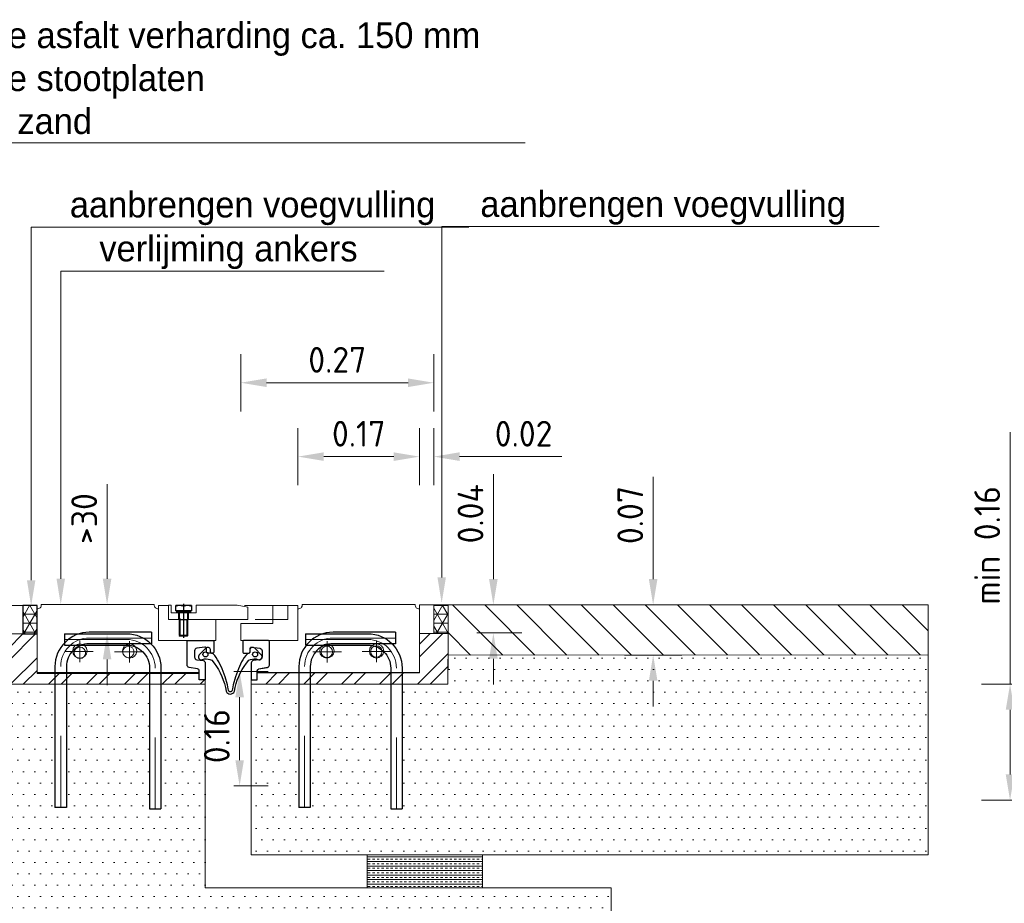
# Model space of a CAD drawing. Header units: metres. Extents: x 0 to 178216, y 0 to 407261.
# Tile 100 of 126: x 166992.04 to 166993.42, y 406236.62 to 406237.86. Entities that reach past the tile are written whole.
import ezdxf
from ezdxf import colors
from ezdxf.entities.mleader import LeaderData, LeaderLine
from ezdxf.math import Vec2, Vec3

# ---------------------------------------------------------------- set-up
doc = ezdxf.new("R2010")
doc.units = ezdxf.units.M
doc.header["$PDSIZE"] = 1
for name, pattern in [('Center', [1.5, 0.45, -0.5, 0.05, -0.5]), ('DASHDOT', [1, 0.5, -0.25, 0, -0.25]), ('HIDDEN', [1.905, 1.27, -0.635])]:
    doc.linetypes.add(name, pattern=pattern)
doc.layers.get('0').update_dxf_attribs({"lineweight": 18})
doc.layers.get('Defpoints').update_dxf_attribs({"lineweight": 18})
for name, color, linetype in [('1', 7, 'Continuous'), ('AM_4', 7, 'Continuous'), ('ConnectionPoints', 7, 'Continuous'), ('sb-contour', 7, 'Continuous'), ('sb-text', 10, 'Continuous')]:
    doc.layers.add(name, color=color, linetype=linetype)
for name, color, linetype, lineweight in [('AM_5', 80, 'Continuous', 25), ('AM_7', 7, 'Center', 25), ('sb-hart', 7, 'DASHDOT', 20), ('sb-hidden', 7, 'HIDDEN', 25), ('X-XX-AL-TEKENBLAD-M', 7, 'Continuous', 18), ('X-XX-AL-TEKENBLAD-S', 7, 'Continuous', 18), ('X-XX-AL-TEKENBLAD-T18', 10, 'Continuous', 18)]:
    doc.layers.add(name, color=color, linetype=linetype, lineweight=lineweight)
doc.styles.add('Futurabook1-1000', font='LT.TTF', dxfattribs={"height": 2.5})
doc.styles.add('NLCS-ISO-M20-T18', font='NLCS-ISO.ttf', dxfattribs={"height": 0.036})
doc.styles.add('NLCS-ISO-M500-T50', font='LT.TTF', dxfattribs={"height": 2.5})
doc.dimstyles.new('NLCS-M20-T18-PIJL_L2_H2', dxfattribs={"dimscale": 0.02, "dimtxt": 2.5, "dimasz": 1.8, "dimexe": 2, "dimexo": 2, "dimgap": 0.7, "dimtad": 1, "dimzin": 0, "dimdsep": 46, "dimtxsty": 'NLCS-ISO-M20-T18', "dimcen": 0, "dimdle": 2, "dimclrd": 256, "dimclre": 256, "dimclrt": 10, "dimazin": 0, "dimtfac": 1, "dimtdec": 3, "dimtofl": 0, "dimtmove": 0, "dimatfit": 3, "dimfxl": 2, "dimfxlon": 1, "dimtfillclr": 256, "dimtolj": 1, "dimtzin": 0, "dimlwd": -1, "dimlwe": -1, "dimarcsym": 0})

# ---------------------------------------------------------------- blocks, each defined once
blk = doc.blocks.new('Schotje_Br-SILENT')
blk.add_lwpolyline([(3168, 1912.5), (3326, 1912.5, 0.48472), (3331.9, 1906.5), (3332, 1862.3), (3372, 1862.3), (3372, 1827.8, 0.36397), (3374.4, 1824.8), (3386.5, 1822.7, -0.36397), (3389, 1819.8), (3389, 1817.5), (3162, 1817.5), (3162, 1906.5, 0.485792)], format="xyb", close=True)
for centre in [(3222, 1847.5), (3291.5, 1847.5)]:
    blk.add_circle(centre, 10)
blk = doc.blocks.new('Doorsnede_sinus')
for points in [[(3346, 1721.8), (3349.5, 1721.8), (3349.5, 1711.9, 0.414214), (3350.7, 1710.7), (3360, 1710.7), (3360, 1701.8), (3346, 1701.8)], [(3442, 1721.8), (3384.5, 1721.8), (3384.5, 1711.9, -0.414214), (3383.3, 1710.7), (3374, 1710.7), (3374, 1701.8), (3457, 1701.8), (3457, 1718.8)]]:
    blk.add_lwpolyline(points, format="xyb", close=True)
blk = doc.blocks.new('voegband op 35')
at = {"flags": 128}
blk.add_lwpolyline([(-13260.2, -2247), (-13260.6, -2247), (-13261.3, -2246.7), (-13261.8, -2246.1), (-13262.3, -2244.9), (-13262.7, -2242.7), (-13263.8, -2237.4), (-13267, -2226.2), (-13271.1, -2215), (-13275.7, -2205.1, 0.060718), (-13283.8, -2193.8, 0.116617), (-13285.5, -2193.3), (-13286.3, -2193), (-13286.8, -2192.6), (-13287.3, -2192.1), (-13287.2, -2191.7), (-13287.3, -2191.2), (-13287.3, -2188, 0.596506), (-13294.1, -2186.1), (-13303.1, -2195.1, 0.814087), (-13298.5, -2202), (-13296, -2201, -0.127108), (-13285.8, -2202.7), (-13282.3, -2207.1, -0.123486), (-13265.6, -2246.1, 0.333187), (-13259.9, -2250.1, 0.345351), (-13253.9, -2246.1, -0.123486), (-13237.3, -2207.1), (-13233.8, -2202.7, -0.127108), (-13223.5, -2201), (-13221.1, -2202, 0.814087), (-13216.5, -2195.1), (-13225.4, -2186.1, 0.596506), (-13232.3, -2188), (-13232.2, -2191.2), (-13232.4, -2191.7), (-13232.3, -2192.1), (-13232.8, -2192.6), (-13233.3, -2193), (-13234, -2193.3, 0.116617), (-13235.8, -2193.8, 0.060718), (-13243.9, -2205.1), (-13248.4, -2215), (-13252.6, -2226.2), (-13255.7, -2237.4), (-13256.8, -2242.7), (-13257.3, -2244.9), (-13257.8, -2246.1), (-13258.3, -2246.7), (-13259, -2247)], format="xyb", close=True, dxfattribs=at).dxf.unprotected_set("ltscale", 0)
for centre in [(-13294.5, -2194.7), (-13225, -2194.7)]:
    blk.add_circle(centre, 3.49)
blk = doc.blocks.new('M12x35 EN143999 Therm verz.')
at = {"layer": 'AM_4'}
for p, q in [((2761.7, 1697), (2769.1, 1697)), ((2761.7, 1697), (2761.7, 1675)), ((2769.1, 1697), (2769.1, 1675)), ((2769.7, 1696), (2769.1, 1696.6)), ((2769.7, 1696), (2769.7, 1675.9)), ((2762.7, 1686), (2769.1, 1686)), ((2803.6, 1692), (2770.9, 1692)), ((2770.9, 1692), (2770.9, 1680)), ((2804.7, 1690.9), (2803.6, 1692)), ((2803.6, 1692), (2803.6, 1680)), ((2803.6, 1680), (2804.7, 1681.1)), ((2804.7, 1690.9), (2804.7, 1681.1)), ((2769.1, 1675), (2761.7, 1675)), ((2769.1, 1675.3), (2769.7, 1675.9)), ((2770.9, 1680), (2803.6, 1680))]:
    blk.add_line(p, q, dxfattribs=at)
for points in [[(2762.7, 1697), (2762.5, 1696.3), (2762.3, 1695.7), (2762.1, 1695), (2762, 1694.3), (2761.9, 1693.6), (2761.8, 1692.9), (2761.7, 1692.2), (2761.7, 1691.5)], [(2761.7, 1691.5), (2761.7, 1691.1), (2761.8, 1690.5), (2761.8, 1689.8), (2761.9, 1689.2), (2762, 1688.5), (2762.2, 1687.9), (2762.3, 1687.3), (2762.5, 1686.6), (2762.7, 1686)], [(2762.7, 1686), (2762.5, 1685.3), (2762.3, 1684.7), (2762.1, 1684), (2762, 1683.3), (2761.9, 1682.6), (2761.8, 1681.9), (2761.7, 1681.2), (2761.7, 1680.5)], [(2761.7, 1680.5), (2761.7, 1680.1), (2761.8, 1679.5), (2761.8, 1678.8), (2761.9, 1678.2), (2762, 1677.5), (2762.2, 1676.9), (2762.3, 1676.3), (2762.5, 1675.6), (2762.7, 1675)]]:
    blk.add_lwpolyline(points, dxfattribs=at)
for centre, start, end in [((2770.9, 1693.2), 180, 270), ((2770.9, 1678.8), 90, 180)]:
    blk.add_arc(centre, 1.2, start, end, dxfattribs=at)
at = {"layer": 'AM_5'}
for p, q in [((2779.5, 1692), (2781.7, 1690.9)), ((2779.5, 1680), (2781.7, 1681.1)), ((2781.7, 1692), (2781.7, 1680)), ((2804.7, 1690.9), (2781.7, 1690.9)), ((2804.7, 1681.1), (2781.7, 1681.1))]:
    blk.add_line(p, q, dxfattribs=at)
at = {"layer": 'AM_7'}
blk.add_line((2759.6, 1686), (2806.9, 1686), dxfattribs=at)
at = {"layer": 'ConnectionPoints'}
for p in [(2761.7, 1686), (2769.7, 1686), (2804.7, 1686)]:
    blk.add_point(p, dxfattribs=at)
blk = doc.blocks.new('NL12 Nord-Lock')
at = {"color": 7, "linetype": 'Continuous', "lineweight": 15}
for p, q in [((3092.3, 1940.6), (3072.8, 1940.6)), ((3092.3, 1938.1), (3072.8, 1938.1)), ((3073, 1939.6), (3073, 1939.2)), ((3073, 1939.4), (3073, 1939.5)), ((3073, 1939.5), (3073, 1939.5)), ((3073, 1939.4), (3073, 1939.4)), ((3073, 1939.1), (3073, 1939.4)), ((3073, 1939.4), (3073, 1939.4)), ((3073.3, 1939.2), (3073, 1939.2)), ((3074.4, 1939.4), (3074.4, 1939.5)), ((3074.5, 1939.5), (3074.4, 1939.5)), ((3074.4, 1939.4), (3074.4, 1939.4)), ((3074.4, 1939.1), (3074.4, 1939.4)), ((3074.5, 1939.4), (3074.4, 1939.4)), ((3074.5, 1939.6), (3074.5, 1939.2)), ((3075, 1939.2), (3074.5, 1939.2)), ((3074.9, 1939.2), (3074.9, 1939.2)), ((3077.2, 1939.5), (3075, 1939.2)), ((3077.1, 1939.4), (3077.1, 1939.5)), ((3077.2, 1939.5), (3077.1, 1939.5)), ((3077.1, 1939.4), (3077.1, 1939.4)), ((3077.1, 1939.1), (3077.1, 1939.4)), ((3077.2, 1939.4), (3077.1, 1939.4)), ((3077.2, 1939.6), (3077.2, 1939.2)), ((3077.5, 1939.2), (3077.2, 1939.2)), ((3077.4, 1939.2), (3077.4, 1939.2)), ((3080.7, 1939.5), (3077.5, 1939.2)), ((3080.6, 1939.4), (3080.6, 1939.5)), ((3084.4, 1939.5), (3080.6, 1939.1)), ((3080.7, 1939.5), (3080.6, 1939.5)), ((3080.6, 1939.4), (3080.6, 1939.4)), ((3080.6, 1939.1), (3080.6, 1939.4)), ((3080.7, 1939.4), (3080.6, 1939.4)), ((3080.7, 1939.2), (3084.5, 1939.6)), ((3080.7, 1939.6), (3080.7, 1939.2)), ((3080.7, 1939.2), (3080.7, 1939.1)), ((3084.4, 1939.5), (3084.4, 1939.6)), ((3084.4, 1939.4), (3084.4, 1939.5)), ((3084.4, 1939.1), (3087.6, 1939.5)), ((3084.4, 1939.4), (3084.4, 1939.4)), ((3084.4, 1939.1), (3084.4, 1939.4)), ((3084.4, 1939.2), (3084.5, 1939.2)), ((3084.5, 1939.6), (3084.5, 1939.2)), ((3087.6, 1939.5), (3087.9, 1939.5)), ((3087.6, 1939.5), (3087.6, 1939.5)), ((3087.9, 1939.4), (3087.9, 1939.5)), ((3087.9, 1939.2), (3090.1, 1939.5)), ((3087.9, 1939.4), (3087.9, 1939.4)), ((3087.9, 1939.1), (3087.9, 1939.4)), ((3087.9, 1939.2), (3088, 1939.2)), ((3088, 1939.6), (3088, 1939.2)), ((3090.1, 1939.5), (3090.6, 1939.5)), ((3090.2, 1939.5), (3090.2, 1939.5)), ((3090.6, 1939.4), (3090.6, 1939.5)), ((3090.6, 1939.4), (3090.6, 1939.4)), ((3090.6, 1939.1), (3090.6, 1939.4)), ((3090.6, 1939.2), (3090.7, 1939.2)), ((3090.7, 1939.6), (3090.7, 1939.2)), ((3091.8, 1939.5), (3092.1, 1939.5)), ((3092.1, 1939.6), (3092.1, 1939.2)), ((3092.1, 1939.4), (3092.1, 1939.5)), ((3092.1, 1939.4), (3092.1, 1939.4)), ((3092.1, 1939.1), (3092.1, 1939.4)), ((3092.1, 1939.2), (3092.1, 1939.2))]:
    blk.add_line(p, q, dxfattribs=at)
for centre, major_axis, ratio, start_param, end_param in [((3082.6, 1939.4), (9.75, 0), 0.087489, 2.945243, 3.199385), ((3082.6, 1939.3), (9.75, 0), 0.087489, 2.956112, 3.141593), ((3082.6, 1939.4), (9.75, 0.33), 0.080738, 2.549823, 2.942522), ((3082.6, 1939.3), (9.75, 0.33), 0.080738, 2.560692, 2.953324), ((3082.6, 1939.3), (9.75, 0.61), 0.061627, 2.166886, 2.559519), ((3082.6, 1939.4), (9.75, 0.61), 0.061627, 2.156018, 2.548717), ((3082.6, 1939.3), (9.75, 0.79), 0.033263, 1.775323, 2.167956), ((3082.6, 1939.4), (9.75, 0.79), 0.033263, 1.764454, 2.157153), ((3082.6, 1939.3), (9.75, 0.79), 0.033263, 4.895245, 5.287877), ((3082.6, 1939.4), (9.75, 0.79), 0.033263, 4.906047, 5.298746), ((3082.6, 1939.3), (9.75, 0.61), 0.061627, 5.286808, 5.679441), ((3082.6, 1939.4), (9.75, 0.61), 0.061627, 5.297611, 5.69031), ((3082.6, 1939.3), (9.75, 0.33), 0.080738, 5.680614, 6.073246), ((3082.6, 1939.4), (9.75, 0.33), 0.080738, 5.691416, 6.084115), ((3082.6, 1939.3), (9.75, 0), 0.087489, 6.076034, 6.340978), ((3082.6, 1939.4), (9.75, 0), 0.087489, 6.086836, 6.283185)]:
    blk.add_ellipse(centre, major_axis=major_axis, ratio=ratio, start_param=start_param, end_param=end_param, dxfattribs=at)
for points in [[(3072.8, 1940.6), (3072.8, 1939.4)], [(3072.8, 1939.3), (3072.8, 1938.1)], [(3092.3, 1939.4), (3092.3, 1940.6)], [(3092.3, 1938.1), (3092.3, 1939.3)]]:
    blk.add_open_spline(points, degree=1, dxfattribs=at)
blk = doc.blocks.new('stek')
at = {"layer": 'sb-contour'}
for p, q in [((-25.2, -22.8), (-25.2, -219.8)), ((-9.2, -22.8), (-9.2, -219.8)), ((-9.2, -219.8), (-25.2, -219.8))]:
    blk.add_line(p, q, dxfattribs=at)
at = {"layer": 'sb-hart'}
for p, q in [((22.8, 17.2), (109.8, 17.2)), ((-17.2, -219.8), (-17.2, -22.8))]:
    blk.add_line(p, q, dxfattribs=at)
blk.add_arc((22.8, -22.8), 40, 90, 180, dxfattribs=at)
at = {"layer": 'sb-hidden'}
for p, q in [((109.8, 25.2), (22.8, 25.2)), ((109.8, 25.2), (109.8, 9.2)), ((109.8, 9.2), (22.8, 9.2))]:
    blk.add_line(p, q, dxfattribs=at)
for radius in [48, 32]:
    blk.add_arc((22.8, -22.8), radius, 90, 180, dxfattribs=at)
blk = doc.blocks.new('*D239')
at = {"layer": 'Defpoints', "color": 0, "transparency": 16777216}
for p in [(166992.6399, 406237.0382), (166992.7032, 406237.0382), (166992.6399, 406236.9989)]:
    blk.add_point(p, dxfattribs=at)
at = {"layer": 'X-XX-AL-TEKENBLAD-S', "transparency": 16777216}
for p, q in [((166992.7032, 406237.0742), (166992.7032, 406237.221)), ((166992.6799, 406237.0382), (166992.7432, 406237.0382)), ((166992.6799, 406236.9989), (166992.7432, 406236.9989)), ((166992.7032, 406236.9629), (166992.7032, 406236.9269))]:
    blk.add_line(p, q, dxfattribs=at)
for points in [[(166992.6972, 406237.0742), (166992.7092, 406237.0742), (166992.7032, 406237.0382)], [(166992.6972, 406236.9629), (166992.7092, 406236.9629), (166992.7032, 406236.9989)]]:
    blk.add_solid(points, dxfattribs=at)
at = {"layer": 'X-XX-AL-TEKENBLAD-S', "color": 10, "transparency": 16777216, "insert": (166992.6712, 406237.1656), "char_height": 0.036, "attachment_point": 5, "rotation": 90, "style": 'NLCS-ISO-M20-T18'}
blk.add_mtext('\\A1;0.04', dxfattribs=at)
blk = doc.blocks.new('*D240')
at = {"layer": 'Defpoints', "color": 0, "transparency": 16777216}
for p in [(166992.6399, 406237.0382), (166992.9267, 406237.0382), (166992.6399, 406236.9681)]:
    blk.add_point(p, dxfattribs=at)
at = {"layer": 'X-XX-AL-TEKENBLAD-M', "transparency": 16777216}
for p, q in [((166992.9267, 406237.0742), (166992.9267, 406237.2174)), ((166992.8867, 406237.0382), (166992.9667, 406237.0382)), ((166992.8867, 406236.9681), (166992.9667, 406236.9681)), ((166992.9267, 406236.9321), (166992.9267, 406236.8961))]:
    blk.add_line(p, q, dxfattribs=at)
for points in [[(166992.9207, 406237.0742), (166992.9327, 406237.0742), (166992.9267, 406237.0382)], [(166992.9207, 406236.9321), (166992.9327, 406236.9321), (166992.9267, 406236.9681)]]:
    blk.add_solid(points, dxfattribs=at)
at = {"layer": 'X-XX-AL-TEKENBLAD-M', "color": 10, "transparency": 16777216, "insert": (166992.8947, 406237.1638), "char_height": 0.036, "attachment_point": 5, "rotation": 90, "style": 'NLCS-ISO-M20-T18'}
blk.add_mtext('\\A1;0.07', dxfattribs=at)
blk = doc.blocks.new('*D241')
at = {"layer": 'Defpoints', "color": 0, "transparency": 16777216}
for p in [(166992.5999, 406237.2455), (166992.5999, 406237.0382), (166992.6199, 406237.0382)]:
    blk.add_point(p, dxfattribs=at)
at = {"layer": 'X-XX-AL-TEKENBLAD-M', "transparency": 16777216}
for p, q in [((166992.5999, 406237.2055), (166992.5999, 406237.2855)), ((166992.6199, 406237.2055), (166992.6199, 406237.2855)), ((166992.5639, 406237.2455), (166992.5279, 406237.2455)), ((166992.6559, 406237.2455), (166992.7991, 406237.2455))]:
    blk.add_line(p, q, dxfattribs=at)
for points in [[(166992.5639, 406237.2515), (166992.5639, 406237.2395), (166992.5999, 406237.2455)], [(166992.6559, 406237.2515), (166992.6559, 406237.2395), (166992.6199, 406237.2455)]]:
    blk.add_solid(points, dxfattribs=at)
at = {"layer": 'X-XX-AL-TEKENBLAD-M', "color": 10, "transparency": 16777216, "insert": (166992.7455, 406237.2775), "char_height": 0.036, "attachment_point": 5, "style": 'NLCS-ISO-M20-T18'}
blk.add_mtext('\\A1;0.02', dxfattribs=at)
blk = doc.blocks.new('*D242')
at = {"layer": 'Defpoints', "color": 0, "transparency": 16777216}
for p in [(166992.4299, 406237.2455), (166992.4299, 406237.0384), (166992.5999, 406237.0382)]:
    blk.add_point(p, dxfattribs=at)
at = {"layer": 'X-XX-AL-TEKENBLAD-M', "transparency": 16777216}
for p, q in [((166992.4299, 406237.2055), (166992.4299, 406237.2855)), ((166992.5999, 406237.2055), (166992.5999, 406237.2855)), ((166992.5639, 406237.2455), (166992.4659, 406237.2455))]:
    blk.add_line(p, q, dxfattribs=at)
for points in [[(166992.4659, 406237.2515), (166992.4659, 406237.2395), (166992.4299, 406237.2455)], [(166992.5639, 406237.2515), (166992.5639, 406237.2395), (166992.5999, 406237.2455)]]:
    blk.add_solid(points, dxfattribs=at)
at = {"layer": 'X-XX-AL-TEKENBLAD-M', "color": 10, "transparency": 16777216, "insert": (166992.5149, 406237.2775), "char_height": 0.036, "attachment_point": 5, "style": 'NLCS-ISO-M20-T18'}
blk.add_mtext('\\A1;0.17', dxfattribs=at)
blk = doc.blocks.new('*D243')
at = {"layer": 'Defpoints', "color": 0, "transparency": 16777216}
for p in [(166992.3499, 406237.3488), (166992.6199, 406237.0382), (166992.3499, 406237.012)]:
    blk.add_point(p, dxfattribs=at)
at = {"layer": 'X-XX-AL-TEKENBLAD-M', "transparency": 16777216}
for p, q in [((166992.3499, 406237.3088), (166992.3499, 406237.3888)), ((166992.6199, 406237.3088), (166992.6199, 406237.3888)), ((166992.5839, 406237.3488), (166992.3859, 406237.3488))]:
    blk.add_line(p, q, dxfattribs=at)
for points in [[(166992.3859, 406237.3548), (166992.3859, 406237.3428), (166992.3499, 406237.3488)], [(166992.5839, 406237.3548), (166992.5839, 406237.3428), (166992.6199, 406237.3488)]]:
    blk.add_solid(points, dxfattribs=at)
at = {"layer": 'X-XX-AL-TEKENBLAD-M', "color": 10, "transparency": 16777216, "insert": (166992.4849, 406237.3808), "char_height": 0.036, "attachment_point": 5, "style": 'NLCS-ISO-M20-T18'}
blk.add_mtext('\\A1;0.27', dxfattribs=at)
blk = doc.blocks.new('*D244')
at = {"layer": 'Defpoints', "color": 0, "transparency": 16777216}
for p in [(166992.3002, 406236.9451), (166992.3483, 406236.9451), (166992.3002, 406236.7851)]:
    blk.add_point(p, dxfattribs=at)
at = {"layer": 'X-XX-AL-TEKENBLAD-M', "transparency": 16777216}
for p, q in [((166992.3402, 406236.9451), (166992.3883, 406236.9451)), ((166992.3483, 406236.8211), (166992.3483, 406236.9091)), ((166992.3402, 406236.7851), (166992.3883, 406236.7851))]:
    blk.add_line(p, q, dxfattribs=at)
for points in [[(166992.3423, 406236.9091), (166992.3543, 406236.9091), (166992.3483, 406236.9451)], [(166992.3423, 406236.8211), (166992.3543, 406236.8211), (166992.3483, 406236.7851)]]:
    blk.add_solid(points, dxfattribs=at)
at = {"layer": 'X-XX-AL-TEKENBLAD-M', "color": 10, "transparency": 16777216, "insert": (166992.3163, 406236.8547), "char_height": 0.036, "attachment_point": 5, "rotation": 90, "style": 'NLCS-ISO-M20-T18'}
blk.add_mtext('\\A1;0.16', dxfattribs=at)
blk = doc.blocks.new('*D245')
at = {"layer": 'Defpoints', "color": 0, "transparency": 16777216}
for p in [(166992.3002, 406236.9275), (166992.3002, 406236.7651), (166993.4259, 406236.7651)]:
    blk.add_point(p, dxfattribs=at)
at = {"layer": 'X-XX-AL-TEKENBLAD-M', "transparency": 16777216}
for p, q in [((166993.4259, 406236.9275), (166993.4259, 406237.2795)), ((166993.3859, 406236.9275), (166993.4659, 406236.9275)), ((166993.4259, 406236.8011), (166993.4259, 406236.8915)), ((166993.3859, 406236.7651), (166993.4659, 406236.7651))]:
    blk.add_line(p, q, dxfattribs=at)
for points in [[(166993.4199, 406236.8915), (166993.4319, 406236.8915), (166993.4259, 406236.9275)], [(166993.4199, 406236.8011), (166993.4319, 406236.8011), (166993.4259, 406236.7651)]]:
    blk.add_solid(points, dxfattribs=at)
at = {"layer": 'X-XX-AL-TEKENBLAD-M', "color": 10, "transparency": 16777216, "char_height": 0.036, "attachment_point": 5, "rotation": 90, "style": 'NLCS-ISO-M20-T18'}
for s, insert in [('\\A1;(inboordiepte)', (166993.4651, 406237.1215)), ('\\A1;min 0.16 ', (166993.3939, 406237.1215))]:
    blk.add_mtext(s, dxfattribs=dict(at, insert=insert))
blk = doc.blocks.new('*D246')
at = {"layer": 'Defpoints', "color": 0, "transparency": 16777216}
for p in [(166991.9056, 406237.0375), (166991.9056, 406236.9275), (166992.0901, 406236.9275)]:
    blk.add_point(p, dxfattribs=at)
at = {"layer": 'X-XX-AL-TEKENBLAD-M', "transparency": 16777216}
for p, q in [((166991.9056, 406237.0375), (166991.9056, 406237.5875)), ((166991.9056, 406237.0375), (166991.8656, 406237.0375)), ((166991.9056, 406236.9635), (166991.9056, 406237.0015)), ((166991.9456, 406236.9275), (166991.8656, 406236.9275))]:
    blk.add_line(p, q, dxfattribs=at)
for points in [[(166991.8996, 406237.0015), (166991.9116, 406237.0015), (166991.9056, 406237.0375)], [(166991.8996, 406236.9635), (166991.9116, 406236.9635), (166991.9056, 406236.9275)]]:
    blk.add_solid(points, dxfattribs=at)
at = {"layer": 'X-XX-AL-TEKENBLAD-M', "color": 10, "transparency": 16777216, "char_height": 0.036, "attachment_point": 5, "rotation": 90, "style": 'NLCS-ISO-M20-T18'}
for s, insert in [('\\A1;(min 105 / max 250 )', (166991.9412, 406237.3485)), ('\\A1;110 ', (166991.8736, 406237.3485))]:
    blk.add_mtext(s, dxfattribs=dict(at, insert=insert))
blk = doc.blocks.new('*D247')
at = {"layer": 'Defpoints', "color": 0, "transparency": 16777216}
for p in [(166992.0249, 406236.9027), (166992.0901, 406236.8993), (166992.0901, 406236.2558)]:
    blk.add_point(p, dxfattribs=at)
at = {"layer": 'X-XX-AL-TEKENBLAD-M', "transparency": 16777216}
for p, q in [((166992.0249, 406236.2958), (166992.0249, 406236.2158)), ((166992.0901, 406236.2958), (166992.0901, 406236.2158)), ((166991.9889, 406236.2558), (166991.5757, 406236.2558)), ((166992.1261, 406236.2558), (166992.1621, 406236.2558))]:
    blk.add_line(p, q, dxfattribs=at)
for points in [[(166991.9889, 406236.2618), (166991.9889, 406236.2498), (166992.0249, 406236.2558)], [(166992.1261, 406236.2618), (166992.1261, 406236.2498), (166992.0901, 406236.2558)]]:
    blk.add_solid(points, dxfattribs=at)
at = {"layer": 'X-XX-AL-TEKENBLAD-M', "color": 10, "transparency": 16777216, "char_height": 0.036, "attachment_point": 5, "style": 'NLCS-ISO-M20-T18'}
for s, insert in [('\\A1;min 40', (166991.7643, 406236.2878)), ('\\A1;Weergave: 0.065', (166991.7643, 406236.2184))]:
    blk.add_mtext(s, dxfattribs=dict(at, insert=insert))
blk = doc.blocks.new('*D248')
at = {"layer": 'Defpoints', "color": 0, "transparency": 16777216}
for p in [(166992.1499, 406237.0387), (166992.1629, 406237.0387), (166992.1242, 406236.9979)]:
    blk.add_point(p, dxfattribs=at)
at = {"layer": 'X-XX-AL-TEKENBLAD-M', "transparency": 16777216}
for p, q in [((166992.1629, 406237.0747), (166992.1629, 406237.2071)), ((166992.1629, 406236.9619), (166992.1629, 406236.9259))]:
    blk.add_line(p, q, dxfattribs=at)
for points in [[(166992.1569, 406237.0747), (166992.1689, 406237.0747), (166992.1629, 406237.0387)], [(166992.1569, 406236.9619), (166992.1689, 406236.9619), (166992.1629, 406236.9979)]]:
    blk.add_solid(points, dxfattribs=at)
at = {"layer": 'X-XX-AL-TEKENBLAD-M', "color": 10, "transparency": 16777216, "insert": (166992.1309, 406237.1589), "char_height": 0.036, "attachment_point": 5, "rotation": 90, "style": 'NLCS-ISO-M20-T18'}
blk.add_mtext('\\A1;>30', dxfattribs=at)

msp = doc.modelspace()

# ---------------------------------------------------------------- hatches: boundary and pattern name
at = {"layer": 'X-XX-AL-TEKENBLAD-S'}
h = msp.add_hatch(dxfattribs=at)
h.set_pattern_fill('ANSI31', color=256, scale=0.01, angle=270)
h.set_pattern_definition([(315, (0, 0), (0.0224506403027, 0.0224506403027), [])])
h.paths.add_polyline_path([(166993.3112, 406237.0382), (166992.6399, 406237.0382), (166992.6399, 406236.9989), (166992.6402, 406236.9981), (166992.6399, 406236.9681), (166993.3112, 406236.9682)])
h.paths.add_polyline_path([(166991.3574, 406237.0075), (166992.0249, 406237.0075), (166992.0249, 406237.0382), (166991.3574, 406237.0382)])
h = msp.add_hatch(dxfattribs=at)
h.set_pattern_fill('NET3', color=256, scale=0.1, style=0)
h.set_pattern_definition([(0, (166991.347412, 406235.762493), (0, 0.0125), []), (60, (166991.347412, 406235.762493), (-0.01082532, 0.00625), []), (120, (166991.347412, 406235.762493), (-0.01082532, -0.00625), [])])
h.paths.add_polyline_path([(166992.0649, 406237.0382), (166992.0449, 406237.0382), (166992.0449, 406236.9982), (166992.0649, 406236.9982)])
h.paths.add_polyline_path([(166992.6199, 406237.0382), (166992.6399, 406237.0382), (166992.6399, 406236.9982), (166992.6199, 406236.9982)])
h = msp.add_hatch(dxfattribs=at)
h.set_pattern_fill('ANSI32', color=256, scale=0.1, style=0)
h.set_pattern_definition([(45, (166991.339647, 406235.76182), (-0.0265165, 0.0265165), []), (45, (166991.357325, 406235.76182), (-0.0265165, 0.0265165), [])])
h.paths.add_polyline_path([(166992.3002, 406236.9275), (166992.3002, 406236.9335), (166992.2919, 406236.9335), (166992.2919, 406236.9425), (166992.0649, 406236.9425), (166992.0649, 406236.9975), (166992.0249, 406236.9975), (166992.0249, 406236.9275)])
h = msp.add_hatch(dxfattribs=at)
h.set_pattern_fill('ANSI32', color=256, scale=0.1, style=0)
h.set_pattern_definition([(45, (166991.325247, 406235.761823), (-0.0265165, 0.0265165), []), (45, (166991.342925, 406235.761823), (-0.0265165, 0.0265165), [])])
h.paths.add_polyline_path([(166992.3646, 406236.9275), (166992.3646, 406236.9335), (166992.3729, 406236.9335), (166992.3729, 406236.9432), (166992.5999, 406236.9432), (166992.5999, 406236.9982), (166992.6402, 406236.9982), (166992.6395, 406236.9275)])
h = msp.add_hatch(dxfattribs=at)
h.set_pattern_fill('DOTS', color=256, scale=0.01, style=0)
h.paths.add_polyline_path([(166993.3112, 406236.9682), (166992.6399, 406236.9681), (166992.6395, 406236.9274), (166992.5771, 406236.9275), (166992.5756, 406236.9275), (166992.5756, 406236.7529), (166992.5596, 406236.7529), (166992.5596, 406236.9275), (166992.4471, 406236.9275), (166992.4471, 406236.7549), (166992.4311, 406236.7549), (166992.4311, 406236.9275), (166992.3646, 406236.9275), (166992.3646, 406236.6889), (166993.3112, 406236.6889)])
h.paths.add_polyline_path([(166992.6979, 406236.8405), (166992.7036, 406236.8405), (166992.7036, 406236.8343)], flags=16)
h = msp.add_hatch(dxfattribs=at)
h.set_pattern_fill('DOTS', color=256, scale=0.01, style=0)
h.paths.add_polyline_path([(166992.2222, 406236.9275), (166992.1061, 406236.9275), (166992.1061, 406236.7549), (166992.0901, 406236.7549), (166992.0901, 406236.8522), (166992.0249, 406236.8417), (166992.0249, 406236.769), (166991.9139, 406236.769), (166991.8899, 406236.7472), (166991.8899, 406236.6588), (166992.0365, 406236.5704), (166992.0365, 406236.3952), (166992.868, 406236.3952), (166992.868, 406236.6427), (166992.3002, 406236.6427), (166992.3002, 406236.9275), (166992.2382, 406236.9275), (166992.2382, 406236.7529), (166992.2222, 406236.7529)])
h.paths.add_polyline_path([(166992.0901, 406236.9275), (166992.0249, 406236.9275), (166992.0249, 406236.8417), (166992.0901, 406236.8522)])
h = msp.add_hatch(dxfattribs=at)
h.set_pattern_fill('TRANS', color=256, scale=0.001)
h.set_pattern_definition([(0, (166993.740645, 406231.561374), (0, 0.00635), []), (0, (166993.740645, 406231.564549), (0, 0.00635), [0.003175, -0.003175])])
h.paths.add_polyline_path([(166992.6881, 406236.6889), (166992.5269, 406236.6889), (166992.5269, 406236.6427), (166992.6881, 406236.6427)])

# ---------------------------------------------------------------- linework, layer by layer
for points in [[(166992.0249, 406237.0375), (166992.0449, 406237.0375), (166992.0449, 406236.9975), (166992.0249, 406236.9975)], [(166992.2349, 406237.0375), (166992.2489, 406237.0375), (166992.2489, 406237.018), (166992.3149, 406237.018), (166992.3149, 406236.9885), (166992.2349, 406236.9885)]]:
    msp.add_lwpolyline(points, close=True)
at = {"layer": '1', "linetype": 'Continuous'}
for points in [[(166992.2887, 406236.9615), (166992.2974, 406236.9603, -0.374201), (166992.3002, 406236.9572), (166992.3002, 406236.9335), (166992.2919, 406236.9335), (166992.2919, 406236.9458, 0.36397), (166992.2895, 406236.9486), (166992.2775, 406236.9508, -0.36397), (166992.2749, 406236.9539), (166992.2749, 406236.9865, -0.414214), (166992.2769, 406236.9885), (166992.3102, 406236.9885, -0.414214), (166992.3122, 406236.9865), (166992.3122, 406236.9728, -0.414214), (166992.31, 406236.9707), (166992.304, 406236.9707, -0.414214), (166992.3019, 406236.9728), (166992.3019, 406236.9771, 0.443612), (166992.2998, 406236.979), (166992.2883, 406236.9778, 0.360159), (166992.2852, 406236.974), (166992.2852, 406236.9653, 0.360634), (166992.2883, 406236.9616, 0.360634)], [(166992.376, 406236.9615), (166992.3673, 406236.9603, 0.374201), (166992.3646, 406236.9572), (166992.3646, 406236.9335), (166992.3729, 406236.9335), (166992.3729, 406236.9458, -0.36397), (166992.3752, 406236.9486), (166992.3873, 406236.9508, 0.36397), (166992.3899, 406236.9539), (166992.3899, 406236.9865, 0.414214), (166992.3879, 406236.9885), (166992.3546, 406236.9885, 0.414214), (166992.3526, 406236.9865), (166992.3526, 406236.9728, 0.414214), (166992.3547, 406236.9707), (166992.3607, 406236.9707, 0.414214), (166992.3629, 406236.9728), (166992.3629, 406236.9771, -0.443612), (166992.3649, 406236.979), (166992.3764, 406236.9778, -0.360159), (166992.3796, 406236.974), (166992.3796, 406236.9653, -0.360634), (166992.3764, 406236.9616, -0.360634)]]:
    msp.add_lwpolyline(points, format="xyb", dxfattribs=at)
at = {"layer": 'sb-contour'}
msp.add_lwpolyline([(166992.0649, 406237.0375), (166992.0449, 406237.0375), (166992.0449, 406236.9975), (166992.0649, 406236.9975)], close=True, dxfattribs=at)
at = {"layer": 'X-XX-AL-TEKENBLAD-S'}
for p, q in [((166992.3949, 406237.0375), (166992.3552, 406237.0375)), ((166992.3949, 406237.018), (166992.3702, 406237.018)), ((166992.1249, 406236.9882), (166992.1249, 406236.9582)), ((166992.5399, 406236.9882), (166992.5399, 406236.9582)), ((166992.1944, 406236.9875), (166992.1944, 406236.9575)), ((166992.4707, 406236.9876), (166992.4707, 406236.9576)), ((166992.1036, 406236.9732), (166992.1436, 406236.9732)), ((166992.1731, 406236.9725), (166992.2131, 406236.9725)), ((166992.4507, 406236.9726), (166992.4907, 406236.9726)), ((166992.5199, 406236.9732), (166992.5599, 406236.9732))]:
    msp.add_line(p, q, dxfattribs=at)
at = {"layer": 'X-XX-AL-TEKENBLAD-S', "flags": 128}
for points in [[(166992.2598, 406237.0294), (166992.2799, 406237.0294), (166992.2799, 406237.0269), (166992.2598, 406237.0269)], [(166992.4299, 406237.0375), (166992.4159, 406237.0375), (166992.4159, 406237.018), (166992.3949, 406237.018), (166992.3949, 406237.012), (166992.3499, 406237.012), (166992.3499, 406236.9885), (166992.4299, 406236.9885)], [(166992.3949, 406237.018), (166992.4159, 406237.018), (166992.4159, 406237.0375), (166992.3949, 406237.0375)], [(166992.6199, 406237.0382), (166992.5999, 406237.0382), (166992.5999, 406236.9982), (166992.6199, 406236.9982)], [(166992.6199, 406237.0382), (166992.6399, 406237.0382), (166992.6399, 406236.9982), (166992.6199, 406236.9982)], [(166993.3112, 406237.0382), (166992.6399, 406237.0382), (166992.6399, 406236.9989), (166992.6402, 406236.9981), (166992.6399, 406236.9681), (166993.3112, 406236.9682)], [(166992.3002, 406236.9275), (166992.3002, 406236.9335), (166992.2919, 406236.9335), (166992.2919, 406236.9425), (166992.0649, 406236.9425), (166992.0649, 406236.9975), (166992.0249, 406236.9975), (166992.0249, 406236.9275)], [(166992.3646, 406236.9275), (166992.3646, 406236.9335), (166992.3729, 406236.9335), (166992.3729, 406236.9432), (166992.5999, 406236.9432), (166992.5999, 406236.9982), (166992.6402, 406236.9982), (166992.6395, 406236.9275)], [(166993.3112, 406236.9682), (166993.3112, 406236.6889), (166992.3646, 406236.6889), (166992.3646, 406236.9275), (166992.5771, 406236.9275), (166992.6395, 406236.9274), (166992.6399, 406236.9681)], [(166992.0249, 406236.769), (166991.9139, 406236.769), (166991.8899, 406236.7472), (166991.8899, 406236.6588), (166992.0365, 406236.5704), (166992.0365, 406236.3952), (166992.868, 406236.3952), (166992.868, 406236.6427), (166992.3002, 406236.6427), (166992.3002, 406236.9275), (166992.2616, 406236.9275), (166992.0249, 406236.9275)], [(166992.5269, 406236.6889), (166992.6881, 406236.6889), (166992.6881, 406236.6427), (166992.5269, 406236.6427)]]:
    msp.add_lwpolyline(points, close=True, dxfattribs=at)
at = {"layer": 'X-XX-AL-TEKENBLAD-S'}
for centre in [(166992.1249, 406236.9712), (166992.1927, 406236.9724), (166992.4704, 406236.9725), (166992.5395, 406236.9731)]:
    msp.add_circle(centre, 0.008, dxfattribs=at)

# ---------------------------------------------------------------- block references
at = {"xscale": -0.001, "yscale": 0.001, "zscale": 0.001}
msp.add_blockref('Schotje_Br-SILENT', (166995.7618, 406235.1262), dxfattribs=at)
at = {"layer": '1', "xscale": 0.001, "yscale": 0.001, "zscale": 0.001}
msp.add_blockref('voegband op 35', (167005.595, 406239.1637), dxfattribs=at)
at = {"layer": 'sb-text', "yscale": 0.001, "zscale": 0.001}
for p, xscale in [((166992.4563, 406236.9747), 0.001), ((166992.5504, 406236.9727), -0.001)]:
    msp.add_blockref('stek', p, dxfattribs=dict(at, xscale=xscale))
at = {"layer": 'X-XX-AL-TEKENBLAD-S', "yscale": 0.001, "zscale": 0.001}
for name, p, xscale in [('Schotje_Br-SILENT', (166988.9029, 406235.1262), 0.001), ('Doorsnede_sinus', (166988.9029, 406235.3162), 0.001), ('NL12 Nord-Lock', (166989.1874, 406235.0888), 0.001), ('stek', (166992.1152, 406236.9747), 0.001), ('stek', (166992.213, 406236.9727), -0.001)]:
    msp.add_blockref(name, p, dxfattribs=dict(at, xscale=xscale))
at = {"layer": 'X-XX-AL-TEKENBLAD-S', "xscale": 0.001, "yscale": 0.001, "zscale": 0.001, "rotation": 270}
msp.add_blockref('M12x35 EN143999 Therm verz.', (166990.5839, 406239.7991), dxfattribs=at)

# ---------------------------------------------------------------- dimensions: what is measured, and where the dimension line sits
at = {"layer": 'X-XX-AL-TEKENBLAD-M'}
for base, p1, p2, text, picture, middle in [((166991.9056, 406236.9275), (166991.9056, 406237.0375), (166992.0901, 406236.9275), '110 \\X(min 105 / max 250 )', '*D246', (166991.9056, 406237.3485)), ((166993.4259, 406236.7651), (166992.3002, 406236.9275), (166992.3002, 406236.7651), 'min <> \\X(inboordiepte)', '*D245', (166993.4259, 406237.1215))]:
    dim = msp.add_linear_dim(base=base, p1=p1, p2=p2, angle=90, text=text, dimstyle='NLCS-M20-T18-PIJL_L2_H2', dxfattribs=at)
    dim.commit()
    dim.dimension.update_dxf_attribs({"geometry": picture, "text_midpoint": middle, "dimtype": 160})
for base, p1, p2, picture, middle in [((166992.3499, 406237.3488), (166992.6199, 406237.0382), (166992.3499, 406237.012), '*D243', (166992.4849, 406237.3808)), ((166992.4299, 406237.2455), (166992.5999, 406237.0382), (166992.4299, 406237.0384), '*D242', (166992.5149, 406237.2775))]:
    dim = msp.add_linear_dim(base=base, p1=p1, p2=p2, dimstyle='NLCS-M20-T18-PIJL_L2_H2', dxfattribs=at)
    dim.commit()
    dim.dimension.update_dxf_attribs({"geometry": picture, "text_midpoint": middle})
dim = msp.add_linear_dim(base=(166992.5999, 406237.2455), p1=(166992.6199, 406237.0382), p2=(166992.5999, 406237.0382), dimstyle='NLCS-M20-T18-PIJL_L2_H2', dxfattribs=at)
dim.commit()
dim.dimension.update_dxf_attribs({"geometry": '*D241', "text_midpoint": (166992.7455, 406237.2455), "dimtype": 160})
dim = msp.add_linear_dim(base=(166992.9267, 406237.0382), p1=(166992.6399, 406236.9681), p2=(166992.6399, 406237.0382), angle=90, dimstyle='NLCS-M20-T18-PIJL_L2_H2', dxfattribs=at)
dim.commit()
dim.dimension.update_dxf_attribs({"geometry": '*D240', "text_midpoint": (166992.8947, 406237.1638)})
dim = msp.add_linear_dim(base=(166992.1629, 406237.0387), p1=(166992.1242, 406236.9979), p2=(166992.1499, 406237.0387), angle=90, text='>30', dimstyle='NLCS-M20-T18-PIJL_L2_H2', override={"dimexe": 0, "dimfxl": 0}, dxfattribs=at)
dim.commit()
dim.dimension.update_dxf_attribs({"geometry": '*D248', "text_midpoint": (166992.1629, 406237.1589), "dimtype": 160})
dim = msp.add_linear_dim(base=(166992.3483, 406236.9451), p1=(166992.3002, 406236.7851), p2=(166992.3002, 406236.9451), angle=90, dimstyle='NLCS-M20-T18-PIJL_L2_H2', dxfattribs=at)
dim.commit()
dim.dimension.update_dxf_attribs({"geometry": '*D244', "text_midpoint": (166992.3483, 406236.8547), "dimtype": 160})
dim = msp.add_linear_dim(base=(166992.0901, 406236.2558), p1=(166992.0249, 406236.9027), p2=(166992.0901, 406236.8993), text='min 40\\XWeergave: 0.065', dimstyle='NLCS-M20-T18-PIJL_L2_H2', dxfattribs=at)
dim.commit()
dim.dimension.update_dxf_attribs({"geometry": '*D247', "text_midpoint": (166991.7643, 406236.2558), "dimtype": 160})
at = {"layer": 'X-XX-AL-TEKENBLAD-S'}
dim = msp.add_linear_dim(base=(166992.7032, 406237.0382), p1=(166992.6399, 406236.9989), p2=(166992.6399, 406237.0382), angle=90, dimstyle='NLCS-M20-T18-PIJL_L2_H2', dxfattribs=at)
dim.commit()
dim.dimension.update_dxf_attribs({"geometry": '*D239', "text_midpoint": (166992.7032, 406237.1656), "dimtype": 160})

# ---------------------------------------------------------------- leaders
at = {"layer": 'X-XX-AL-TEKENBLAD-T18'}
ml = msp.add_multileader_mtext('Standard', dxfattribs=at)
ml.set_content('bestaande asfalt verharding ca. 150 mm\\Pbestaande stootplaten\\Pbestaand zand', color=256, style='Futurabook1-1000')
ml.set_leader_properties(color=256, linetype='ByLayer', lineweight=-1)
ml.build(insert=Vec2(0, 0))
ml.multileader.update_dxf_attribs({"text_left_attachment_type": 5, "text_right_attachment_type": 5, "dogleg_length": 0.036, "arrow_head_size": 0.036})
ctx = ml.context
ctx.base_point, ctx.char_height, ctx.arrow_head_size, ctx.landing_gap_size, ctx.plane_origin = Vec3(166991.808, 406237.684), 0.036, 0.036, 0.018, Vec3(166991.6971, 406237.0023)
ctx.left_attachment, ctx.right_attachment = 5, 5
notes = []
notes.append((ctx, [(1, (1, 1, 0), (166991.772, 406237.684), (1, 0), 0.036, [(1, [(166991.772, 406236.6704), (166991.772, 406236.8418)], 0, [])])]))
ctx.mtext.insert, ctx.mtext.rotation, ctx.mtext.flow_direction = Vec3(166991.826, 406237.8526), 6.283185, 5
ml = msp.add_multileader_mtext('Standard', dxfattribs=at)
ml.set_content('aanbrengen voegvulling', color=256, style='NLCS-ISO-M500-T50')
ml.set_leader_properties(color=256, linetype='ByLayer', lineweight=-1)
ml.build(insert=Vec2(0, 0))
ml.multileader.update_dxf_attribs({"text_left_attachment_type": 5, "text_right_attachment_type": 5, "dogleg_length": 0.036, "arrow_head_size": 0.036})
ctx = ml.context
ctx.base_point, ctx.char_height, ctx.arrow_head_size, ctx.landing_gap_size, ctx.plane_origin = Vec3(166992.0928, 406237.5664), 0.036, 0.036, 0.018, Vec3(166991.9818, 406236.2603)
ctx.left_attachment, ctx.right_attachment = 5, 5
notes.append((ctx, [(1, (1, 1, 0), (166992.0568, 406237.5664), (1, 0), 0.036, [(0, [(166992.0567, 406237.0367)], 0, [])])]))
ctx.mtext.insert, ctx.mtext.rotation, ctx.mtext.width, ctx.mtext.flow_direction = Vec3(166992.1108, 406237.6159), 6.283185, 2.374077, 5
ml = msp.add_multileader_mtext('Standard', dxfattribs=at)
ml.set_content('aanbrengen voegvulling', color=256, style='NLCS-ISO-M500-T50')
ml.set_leader_properties(color=256, linetype='ByLayer', lineweight=-1)
ml.build(insert=Vec2(0, 0))
ml.multileader.update_dxf_attribs({"text_left_attachment_type": 5, "text_right_attachment_type": 5, "dogleg_length": 0.036, "arrow_head_size": 0.036})
ctx = ml.context
ctx.base_point, ctx.char_height, ctx.arrow_head_size, ctx.landing_gap_size, ctx.plane_origin = Vec3(166992.667, 406237.5671), 0.036, 0.036, 0.018, Vec3(166992.556, 406236.261)
ctx.left_attachment, ctx.right_attachment = 5, 5
notes.append((ctx, [(1, (1, 1, 0), (166992.631, 406237.5671), (1, 0), 0.036, [(0, [(166992.6309, 406237.0407)], 0, [])])]))
ctx.mtext.insert, ctx.mtext.rotation, ctx.mtext.width, ctx.mtext.flow_direction = Vec3(166992.685, 406237.6166), 6.283185, 2.374077, 5
ml = msp.add_multileader_mtext('Standard', dxfattribs=at)
ml.set_content('verlijming ankers', color=256, style='NLCS-ISO-M500-T50')
ml.set_leader_properties(color=256, linetype='ByLayer', lineweight=-1)
ml.build(insert=Vec2(0, 0))
ml.multileader.update_dxf_attribs({"text_left_attachment_type": 5, "text_right_attachment_type": 5, "dogleg_length": 0.036, "arrow_head_size": 0.036})
ctx = ml.context
ctx.base_point, ctx.char_height, ctx.arrow_head_size, ctx.landing_gap_size, ctx.plane_origin = Vec3(166992.1341, 406237.5049), 0.036, 0.036, 0.018, Vec3(166992.0231, 406236.5695)
ctx.left_attachment, ctx.right_attachment = 5, 5
notes.append((ctx, [(1, (1, 1, 0), (166992.0981, 406237.5049), (1, 0), 0.036, [(0, [(166992.0981, 406237.0387)], 0, [])])]))
ctx.mtext.insert, ctx.mtext.rotation, ctx.mtext.width, ctx.mtext.flow_direction = Vec3(166992.1521, 406237.5545), 6.283185, 2.374077, 5
for ctx, leaders in notes:
    for number, flags, end, landing, length, lines in leaders:
        leader = LeaderData()
        leader.index, (leader.has_last_leader_line, leader.has_dogleg_vector, leader.attachment_direction) = number, flags
        leader.last_leader_point, leader.dogleg_vector, leader.dogleg_length = Vec3(end), Vec3(landing), length
        for number, points, colour, breaks in lines:
            line = LeaderLine()
            line.index, line.vertices, line.color, line.breaks = number, Vec3.list(points), colors.encode_raw_color(colour), breaks
            leader.lines.append(line)
        ctx.leaders.append(leader)

doc.saveas('drawing.dxf')
